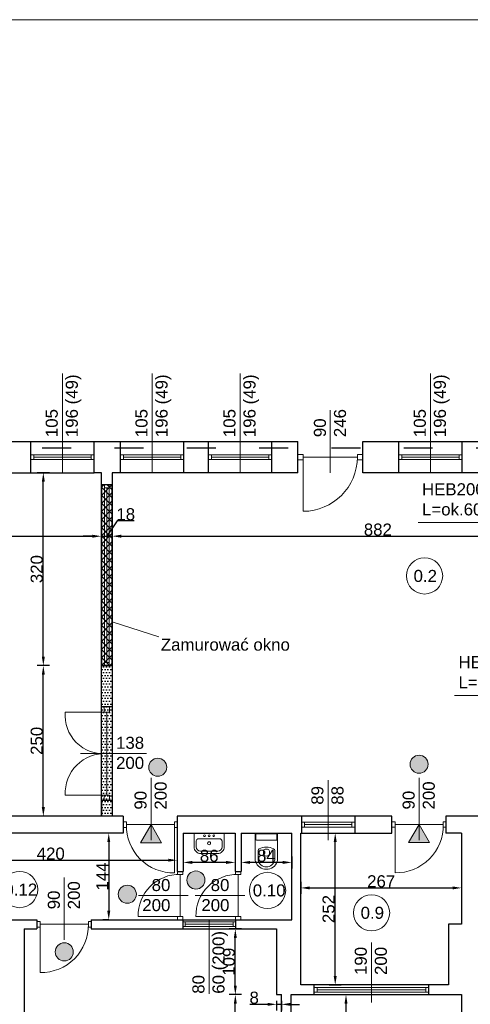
# Model space of a CAD drawing. Header units: millimetres. Extents: x 2341 to 31069, y -7915 to 10644.
# Tile 66 of 105: x 18037 to 18785, y -6679 to -5045. Entities that reach past the tile are written whole.
import ezdxf

# ---------------------------------------------------------------- set-up
doc = ezdxf.new("R2010")
doc.units = ezdxf.units.MM
doc.linetypes.add('ACAD_ISO03W100', pattern=[30, 12, -18])
for name, color, linetype, lineweight in [('A_Kontur_cienka', 250, 'Continuous', 0), ('B_Wyposażenie', 10, 'Continuous', 9), ('kreskowanie', 252, 'Continuous', 5), ('opisy', 5, 'Continuous', 5), ('stolarka', 3, 'Continuous', 9), ('Wymiar', 7, 'Continuous', 5), ('wymiary', 6, 'Continuous', 5), ('ściany nośne', 1, 'Continuous', 25)]:
    doc.layers.add(name, color=color, linetype=linetype, lineweight=lineweight)
doc.styles.get("Standard").update_dxf_attribs({"font": 'ARIAL.TTF'})
doc.dimstyles.new('ISO-25', dxfattribs={"dimtxt": 20, "dimasz": 15, "dimexe": 10, "dimexo": 10, "dimtad": 1, "dimdec": 0, "dimtxsty": 'Standard', "dimcen": 2.5, "dimadec": 0, "dimazin": 0, "dimtfac": 1, "dimtdec": 0, "dimtmove": 0, "dimatfit": 3, "dimfxl": 0, "dimarcsym": 0})

# ---------------------------------------------------------------- blocks, each defined once
blk = doc.blocks.new('*D2216')
at = {"layer": 'Defpoints', "color": 0}
for p in [(18076.1, -6116.4), (18172.4, -6116.4), (18085.4, -6366.4)]:
    blk.add_point(p, dxfattribs=at)
at = {"layer": 'Wymiar', "color": 0, "lineweight": -2}
for p, q in [((18086.1, -6116.4), (18066.1, -6116.4)), ((18076.1, -6351.4), (18076.1, -6131.4)), ((18076.1, -6366.4), (18066.1, -6366.4))]:
    blk.add_line(p, q, dxfattribs=at)
at = {"layer": 'Wymiar', "color": 0}
for points in [[(18078.6, -6131.4), (18073.6, -6131.4), (18076.1, -6116.4)], [(18073.6, -6351.4), (18078.6, -6351.4), (18076.1, -6366.4)]]:
    blk.add_solid(points, dxfattribs=at)
at = {"layer": 'Wymiar', "color": 0, "insert": (18065.2, -6241.4), "char_height": 20, "attachment_point": 5, "rotation": 90}
blk.add_mtext('250', dxfattribs=at)
blk = doc.blocks.new('*D2229')
at = {"layer": 'Defpoints', "color": 0}
for p in [(18076.1, -5796.5), (18172.4, -5796.5), (18172.4, -6116.4)]:
    blk.add_point(p, dxfattribs=at)
at = {"layer": 'Wymiar', "color": 0, "lineweight": -2}
for p, q in [((18086.1, -5796.5), (18066.1, -5796.5)), ((18076.1, -6101.4), (18076.1, -5811.5)), ((18086.1, -6116.4), (18066.1, -6116.4))]:
    blk.add_line(p, q, dxfattribs=at)
at = {"layer": 'Wymiar', "color": 0}
for points in [[(18078.6, -5811.5), (18073.6, -5811.5), (18076.1, -5796.5)], [(18073.6, -6101.4), (18078.6, -6101.4), (18076.1, -6116.4)]]:
    blk.add_solid(points, dxfattribs=at)
at = {"layer": 'Wymiar', "color": 0, "insert": (18065.2, -5956.4), "char_height": 20, "attachment_point": 5, "rotation": 90}
blk.add_mtext('320', dxfattribs=at)
blk = doc.blocks.new('*D2230')
at = {"layer": 'Defpoints', "color": 0}
for p in [(17303.4, -5893), (18172.4, -5893), (18172.4, -5901.8)]:
    blk.add_point(p, dxfattribs=at)
at = {"layer": 'Wymiar', "color": 0, "lineweight": -2}
for p, q in [((17303.4, -5901.8), (17303.4, -5911.8)), ((17318.4, -5901.8), (18157.4, -5901.8)), ((18172.4, -5901.8), (18172.4, -5911.8))]:
    blk.add_line(p, q, dxfattribs=at)
at = {"layer": 'Wymiar', "color": 0}
for points in [[(17318.4, -5899.3), (17318.4, -5904.3), (17303.4, -5901.8)], [(18157.4, -5904.3), (18157.4, -5899.3), (18172.4, -5901.8)]]:
    blk.add_solid(points, dxfattribs=at)
at = {"layer": 'Wymiar', "color": 0, "insert": (17737.9, -5890.9), "char_height": 20, "attachment_point": 5}
blk.add_mtext('869', dxfattribs=at)
blk = doc.blocks.new('*D2231')
at = {"layer": 'Defpoints', "color": 0}
for p in [(18190.4, -5806.3), (19072.4, -5806.3), (19072.4, -5901.8)]:
    blk.add_point(p, dxfattribs=at)
at = {"layer": 'Wymiar', "color": 0, "lineweight": -2}
for p, q in [((18190.4, -5891.8), (18190.4, -5911.8)), ((19072.4, -5891.8), (19072.4, -5911.8)), ((18205.4, -5901.8), (19057.4, -5901.8))]:
    blk.add_line(p, q, dxfattribs=at)
at = {"layer": 'Wymiar', "color": 0}
for points in [[(18205.4, -5899.3), (18205.4, -5904.3), (18190.4, -5901.8)], [(19057.4, -5904.3), (19057.4, -5899.3), (19072.4, -5901.8)]]:
    blk.add_solid(points, dxfattribs=at)
at = {"layer": 'Wymiar', "color": 0, "insert": (18631.4, -5890.9), "char_height": 20, "attachment_point": 5}
blk.add_mtext('882', dxfattribs=at)
blk = doc.blocks.new('*D2232')
at = {"layer": 'Defpoints', "color": 0}
for p in [(18172.4, -5806.3), (18190.4, -5806.3), (18190.4, -5901.8)]:
    blk.add_point(p, dxfattribs=at)
at = {"layer": 'Wymiar', "color": 0, "lineweight": -2}
for p, q in [((18198.8, -5876.2), (18181.4, -5901.8)), ((18226.9, -5876.2), (18198.8, -5876.2)), ((18172.4, -5891.8), (18172.4, -5911.8)), ((18190.4, -5891.8), (18190.4, -5911.8)), ((18157.4, -5901.8), (18142.4, -5901.8)), ((18172.4, -5901.8), (18190.4, -5901.8)), ((18205.4, -5901.8), (18220.4, -5901.8))]:
    blk.add_line(p, q, dxfattribs=at)
at = {"layer": 'Wymiar', "color": 0}
for points in [[(18157.4, -5904.3), (18157.4, -5899.3), (18172.4, -5901.8)], [(18205.4, -5899.3), (18205.4, -5904.3), (18190.4, -5901.8)]]:
    blk.add_solid(points, dxfattribs=at)
at = {"layer": 'Wymiar', "color": 0, "insert": (18212.9, -5865.4), "char_height": 20, "attachment_point": 5}
blk.add_mtext('18', dxfattribs=at)
blk = doc.blocks.new('*D2237')
at = {"layer": 'Defpoints', "color": 0}
for p in [(18487.4, -6662.5), (18487.4, -6966.5), (18578.5, -6966.5)]:
    blk.add_point(p, dxfattribs=at)
at = {"layer": 'wymiary', "color": 0, "lineweight": -2}
for p, q in [((18568.5, -6662.5), (18588.5, -6662.5)), ((18578.5, -6677.5), (18578.5, -6951.5)), ((18568.5, -6966.5), (18588.5, -6966.5))]:
    blk.add_line(p, q, dxfattribs=at)
at = {"layer": 'wymiary', "color": 0}
for points in [[(18581, -6677.5), (18576, -6677.5), (18578.5, -6662.5)], [(18576, -6951.5), (18581, -6951.5), (18578.5, -6966.5)]]:
    blk.add_solid(points, dxfattribs=at)
at = {"layer": 'wymiary', "color": 0, "insert": (18567.7, -6814.5), "char_height": 20, "attachment_point": 5, "rotation": 90}
blk.add_mtext('304', dxfattribs=at)
blk = doc.blocks.new('*D2238')
at = {"layer": 'Defpoints', "color": 0}
for p in [(18503.4, -6453.6), (18770.4, -6453.6), (18770.4, -6485.4)]:
    blk.add_point(p, dxfattribs=at)
at = {"layer": 'wymiary', "color": 0, "lineweight": -2}
for p, q in [((18503.4, -6475.4), (18503.4, -6495.4)), ((18518.4, -6485.4), (18755.4, -6485.4)), ((18770.4, -6475.4), (18770.4, -6495.4))]:
    blk.add_line(p, q, dxfattribs=at)
at = {"layer": 'wymiary', "color": 0}
for points in [[(18518.4, -6482.9), (18518.4, -6487.9), (18503.4, -6485.4)], [(18755.4, -6487.9), (18755.4, -6482.9), (18770.4, -6485.4)]]:
    blk.add_solid(points, dxfattribs=at)
at = {"layer": 'wymiary', "color": 0, "insert": (18636.9, -6474.5), "char_height": 20, "attachment_point": 5}
blk.add_mtext('267', dxfattribs=at)
blk = doc.blocks.new('*D2239')
at = {"layer": 'Defpoints', "color": 0}
for p in [(18503.4, -6394.4), (18560.6, -6394.4), (18503.4, -6646.4)]:
    blk.add_point(p, dxfattribs=at)
at = {"layer": 'wymiary', "color": 0, "lineweight": -2}
for p, q in [((18550.6, -6394.4), (18570.6, -6394.4)), ((18560.6, -6631.4), (18560.6, -6409.4)), ((18550.6, -6646.4), (18570.6, -6646.4))]:
    blk.add_line(p, q, dxfattribs=at)
at = {"layer": 'wymiary', "color": 0}
for points in [[(18563.1, -6409.4), (18558.1, -6409.4), (18560.6, -6394.4)], [(18558.1, -6631.4), (18563.1, -6631.4), (18560.6, -6646.4)]]:
    blk.add_solid(points, dxfattribs=at)
at = {"layer": 'wymiary', "color": 0, "insert": (18549.7, -6520.4), "char_height": 20, "attachment_point": 5, "rotation": 90}
blk.add_mtext('252', dxfattribs=at)
blk = doc.blocks.new('*D2243')
at = {"layer": 'Defpoints', "color": 0}
for p in [(18394.8, -6662.5), (18471.4, -6662.5), (18471.4, -6966.5)]:
    blk.add_point(p, dxfattribs=at)
at = {"layer": 'wymiary', "color": 0, "lineweight": -2}
for p, q in [((18404.8, -6662.5), (18384.8, -6662.5)), ((18394.8, -6951.5), (18394.8, -6677.5)), ((18404.8, -6966.5), (18384.8, -6966.5))]:
    blk.add_line(p, q, dxfattribs=at)
at = {"layer": 'wymiary', "color": 0}
for points in [[(18397.3, -6677.5), (18392.3, -6677.5), (18394.8, -6662.5)], [(18392.3, -6951.5), (18397.3, -6951.5), (18394.8, -6966.5)]]:
    blk.add_solid(points, dxfattribs=at)
at = {"layer": 'wymiary', "color": 0, "insert": (18384, -6814.5), "char_height": 20, "attachment_point": 5, "rotation": 90}
blk.add_mtext('304', dxfattribs=at)
blk = doc.blocks.new('*D2244')
at = {"layer": 'Defpoints', "color": 0}
for p in [(18394.8, -6553.4), (18463.4, -6553.4), (18463.4, -6662.5)]:
    blk.add_point(p, dxfattribs=at)
at = {"layer": 'wymiary', "color": 0, "lineweight": -2}
for p, q in [((18404.8, -6553.4), (18384.8, -6553.4)), ((18394.8, -6647.5), (18394.8, -6568.4)), ((18404.8, -6662.5), (18384.8, -6662.5))]:
    blk.add_line(p, q, dxfattribs=at)
at = {"layer": 'wymiary', "color": 0}
for points in [[(18397.3, -6568.4), (18392.3, -6568.4), (18394.8, -6553.4)], [(18392.3, -6647.5), (18397.3, -6647.5), (18394.8, -6662.5)]]:
    blk.add_solid(points, dxfattribs=at)
at = {"layer": 'wymiary', "color": 0, "insert": (18384, -6607.9), "char_height": 20, "attachment_point": 5, "rotation": 90}
blk.add_mtext('109', dxfattribs=at)
blk = doc.blocks.new('*D2247')
at = {"layer": 'Defpoints', "color": 0}
for p in [(18190.3, -6394.4), (18184.7, -6538.4), (18190.3, -6538.4)]:
    blk.add_point(p, dxfattribs=at)
at = {"layer": 'wymiary', "color": 0, "lineweight": -2}
for p, q in [((18184.7, -6394.4), (18174.7, -6394.4)), ((18184.7, -6409.4), (18184.7, -6523.4)), ((18184.7, -6538.4), (18174.7, -6538.4))]:
    blk.add_line(p, q, dxfattribs=at)
at = {"layer": 'wymiary', "color": 0}
for points in [[(18187.2, -6409.4), (18182.2, -6409.4), (18184.7, -6394.4)], [(18182.2, -6523.4), (18187.2, -6523.4), (18184.7, -6538.4)]]:
    blk.add_solid(points, dxfattribs=at)
at = {"layer": 'wymiary', "color": 0, "insert": (18174, -6466.4), "char_height": 20, "attachment_point": 5, "rotation": 90}
blk.add_mtext('144', dxfattribs=at)
blk = doc.blocks.new('*D2248')
at = {"layer": 'Defpoints', "color": 0}
for p in [(18404.4, -6394.4), (18488.4, -6394.4), (18404.4, -6443.1)]:
    blk.add_point(p, dxfattribs=at)
at = {"layer": 'wymiary', "color": 0, "lineweight": -2}
for p, q in [((18404.4, -6433.1), (18404.4, -6453.1)), ((18488.4, -6433.1), (18488.4, -6453.1)), ((18473.4, -6443.1), (18419.4, -6443.1))]:
    blk.add_line(p, q, dxfattribs=at)
at = {"layer": 'wymiary', "color": 0}
for points in [[(18419.4, -6440.6), (18419.4, -6445.6), (18404.4, -6443.1)], [(18473.4, -6445.6), (18473.4, -6440.6), (18488.4, -6443.1)]]:
    blk.add_solid(points, dxfattribs=at)
at = {"layer": 'wymiary', "color": 0, "insert": (18446.4, -6432.2), "char_height": 20, "attachment_point": 5}
blk.add_mtext('84', dxfattribs=at)
blk = doc.blocks.new('*D2249')
at = {"layer": 'Defpoints', "color": 0}
for p in [(18308.4, -6394.4), (18394.4, -6394.4), (18308.4, -6443.1)]:
    blk.add_point(p, dxfattribs=at)
at = {"layer": 'wymiary', "color": 0, "lineweight": -2}
for p, q in [((18308.4, -6433.1), (18308.4, -6453.1)), ((18394.4, -6433.1), (18394.4, -6453.1)), ((18379.4, -6443.1), (18323.4, -6443.1))]:
    blk.add_line(p, q, dxfattribs=at)
at = {"layer": 'wymiary', "color": 0}
for points in [[(18323.4, -6440.6), (18323.4, -6445.6), (18308.4, -6443.1)], [(18379.4, -6445.6), (18379.4, -6440.6), (18394.4, -6443.1)]]:
    blk.add_solid(points, dxfattribs=at)
at = {"layer": 'wymiary', "color": 0, "insert": (18351.4, -6432.2), "char_height": 20, "attachment_point": 5}
blk.add_mtext('86', dxfattribs=at)
blk = doc.blocks.new('*D2250')
at = {"layer": 'Defpoints', "color": 0}
for p in [(17878.4, -6394.4), (18298.4, -6394.4), (18298.4, -6439.4)]:
    blk.add_point(p, dxfattribs=at)
at = {"layer": 'wymiary', "color": 0, "lineweight": -2}
for p, q in [((17878.4, -6429.4), (17878.4, -6449.4)), ((18298.4, -6429.4), (18298.4, -6449.4)), ((17893.4, -6439.4), (18283.4, -6439.4))]:
    blk.add_line(p, q, dxfattribs=at)
at = {"layer": 'wymiary', "color": 0}
for points in [[(17893.4, -6436.9), (17893.4, -6441.9), (17878.4, -6439.4)], [(18283.4, -6441.9), (18283.4, -6436.9), (18298.4, -6439.4)]]:
    blk.add_solid(points, dxfattribs=at)
at = {"layer": 'wymiary', "color": 0, "insert": (18088.4, -6428.6), "char_height": 20, "attachment_point": 5}
blk.add_mtext('420', dxfattribs=at)
blk = doc.blocks.new('*D2273')
at = {"layer": 'Defpoints', "color": 0}
for p in [(18463.4, -6662.5), (18471.4, -6662.5), (18463.4, -6678.6)]:
    blk.add_point(p, dxfattribs=at)
at = {"layer": 'wymiary', "color": 0, "lineweight": -2}
for p, q in [((18448.4, -6678.6), (18418.9, -6678.6)), ((18463.4, -6672.5), (18463.4, -6688.6)), ((18471.4, -6678.6), (18463.4, -6678.6)), ((18471.4, -6672.5), (18471.4, -6688.6)), ((18486.4, -6678.6), (18501.4, -6678.6))]:
    blk.add_line(p, q, dxfattribs=at)
at = {"layer": 'wymiary', "color": 0}
for points in [[(18448.4, -6681.1), (18448.4, -6676.1), (18463.4, -6678.6)], [(18486.4, -6676.1), (18486.4, -6681.1), (18471.4, -6678.6)]]:
    blk.add_solid(points, dxfattribs=at)
at = {"layer": 'wymiary', "color": 0, "insert": (18426.1, -6667.7), "char_height": 20, "attachment_point": 5}
blk.add_mtext('8', dxfattribs=at)

msp = doc.modelspace()

# ---------------------------------------------------------------- hatches: boundary and pattern name
at = {"layer": 'kreskowanie', "transparency": 33554687}
h = msp.add_hatch(dxfattribs=at)
h.set_pattern_fill('ANSI37', color=251, scale=3)
h.set_pattern_definition([(45, (13794.691, -2870.353), (-6.735192, 6.735192), []), (135, (13794.691, -2870.353), (-6.735192, -6.735192), [])])
h.paths.add_polyline_path([(18190.4, -5966.4), (18181.4, -5966.4), (18181.4, -6104.4), (18190.4, -6104.4)])
h.paths.add_polyline_path([(18172.4, -5966.4), (18172.4, -6104.4), (18181.4, -6104.4), (18181.4, -5966.4)])
h.paths.add_polyline_path([(18172.4, -6104.4), (18172.4, -6116.4), (18190.4, -6116.4), (18190.4, -6104.4), (18181.4, -6104.4)])
h.paths.add_polyline_path([(18181.4, -5966.4), (18181.4, -5828.4), (18172.4, -5828.4), (18172.4, -5966.4)])
h.paths.add_polyline_path([(18190.4, -5966.4), (18190.4, -5828.4), (18181.4, -5828.4), (18181.4, -5966.4)])
h.paths.add_polyline_path([(18190.4, -5816.4), (18172.4, -5816.4), (18172.4, -5828.4), (18181.4, -5828.4), (18190.4, -5828.4)])
at = {"layer": 'stolarka', "transparency": 33554687}
h = msp.add_hatch(color=251, dxfattribs=at)
h.dxf.hatch_style = 1
h.paths.add_polyline_path([(18281.1, -6285.1, 1), (18251.1, -6285.1, 1)])
h = msp.add_hatch(color=251, dxfattribs=at)
h.dxf.hatch_style = 1
h.paths.add_polyline_path([(18714.9, -6280.1, 1), (18684.9, -6280.1, 1)])
h = msp.add_hatch(color=251, dxfattribs=at)
h.dxf.hatch_style = 1
h.paths.add_polyline_path([(18344.3, -6472.3, 1), (18314.3, -6472.3, 1)])
h = msp.add_hatch(color=251, dxfattribs=at)
h.dxf.hatch_style = 1
h.paths.add_polyline_path([(18230.5, -6495.9, 1), (18200.5, -6495.9, 1)])
h = msp.add_hatch(color=251, dxfattribs=at)
h.dxf.hatch_style = 1
h.paths.add_polyline_path([(18125.9, -6591.5, 1), (18095.9, -6591.5, 1)])
at = {"layer": 'Wymiar', "transparency": 33554687}
h = msp.add_hatch(color=251, dxfattribs=at)
h.dxf.hatch_style = 1
h.paths.add_polyline_path([(18237.5, -6410.4), (18272.2, -6410.4), (18254.9, -6380.4)])
h = msp.add_hatch(color=251, dxfattribs=at)
h.dxf.hatch_style = 1
h.paths.add_polyline_path([(18699.9, -6380.3), (18682.5, -6410.3), (18717.2, -6410.3)])
at = {"layer": 'ściany nośne', "transparency": 33554687}
h = msp.add_hatch(dxfattribs=at)
h.set_pattern_fill('DOTS', color=251, scale=3)
h.set_pattern_definition([(0, (13794.6906, -2870.3533), (2.38125, 4.7625), [0, -4.7625])])
h.paths.add_polyline_path([(18172.4, -6116.4), (18172.4, -6184.5), (18176.9, -6184.5), (18185.9, -6184.5), (18190.4, -6184.5), (18190.4, -6116.4)])
h.paths.add_polyline_path([(18185.9, -6193.5), (18181.4, -6193.5), (18181.4, -6262.5), (18190.4, -6262.5), (18190.4, -6184.5), (18185.9, -6184.5)])
h.paths.add_polyline_path([(18176.9, -6193.5), (18181.4, -6193.5), (18185.9, -6193.5), (18185.9, -6184.5), (18176.9, -6184.5)])
h.paths.add_polyline_path([(18172.4, -6193.5), (18172.4, -6262.5), (18175, -6262.5, -0.024113), (18181.4, -6262.5), (18181.4, -6193.5), (18176.9, -6193.5)])
h.paths.add_polyline_path([(18172.4, -6184.5), (18172.4, -6193.5), (18176.9, -6193.5), (18176.9, -6184.5)])
h.paths.add_polyline_path([(18172.4, -6262.6, 0.000869), (18172.6, -6262.6, -0.009226), (18175, -6262.5), (18172.4, -6262.5), (18172.4, -6262.6, -0.000842), (18172.6, -6262.6, -0.000869), (18172.4, -6262.6), (18172.4, -6331.5), (18176.9, -6331.5), (18181.4, -6331.5), (18181.4, -6262.5, -0.034511), (18172.6, -6262.6, 0.000842), (18172.4, -6262.6)], is_closed=False)
h.paths.add_polyline_path([(18185.9, -6331.5), (18185.9, -6340.5), (18190.4, -6340.5), (18190.4, -6262.5), (18181.4, -6262.5), (18181.4, -6331.5)])
h.paths.add_polyline_path([(18181.4, -6331.5), (18176.9, -6331.5), (18176.9, -6340.5), (18185.9, -6340.5), (18185.9, -6331.5)])
h.paths.add_polyline_path([(18172.4, -6331.5), (18172.4, -6340.5), (18176.9, -6340.5), (18176.9, -6331.5)])
h.paths.add_polyline_path([(18176.9, -6340.5), (18172.4, -6340.5), (18172.4, -6366.4), (18190.4, -6366.4), (18190.4, -6340.5), (18185.9, -6340.5)])

# ---------------------------------------------------------------- linework, layer by layer
at = {"layer": 'A_Kontur_cienka', "color": 0, "ltscale": 30}
msp.add_lwpolyline([(22942.8, -7914.7), (16232.8, -7914.7), (16232.8, -5044.7), (22942.8, -5044.7)], close=True, dxfattribs=at)
at = {"layer": 'B_Wyposażenie', "color": 251}
for p, q in [((18326.4, -6417.2), (18326.4, -6394.4)), ((18333.8, -6403.7), (18368.9, -6403.7)), ((18376.3, -6417.2), (18376.3, -6394.4)), ((18427.8, -6394.4), (18427.8, -6438.4)), ((18428.8, -6405.1), (18428.8, -6394.4)), ((18429.8, -6395.4), (18429.8, -6394.4)), ((18462.9, -6395.4), (18429.8, -6395.4)), ((18462.9, -6395.4), (18462.9, -6394.4)), ((18463.9, -6405.1), (18463.9, -6394.4)), ((18464.9, -6438.4), (18464.9, -6394.4)), ((18330, -6407.5), (18330, -6417.2)), ((18372.7, -6407.5), (18372.7, -6417.2)), ((18462.9, -6406.1), (18429.8, -6406.1)), ((18353.9, -6424.4), (18337.2, -6424.4)), ((18353.9, -6428.4), (18337.6, -6428.4)), ((18344.7, -6428.4), (18342.5, -6428.4)), ((18344.7, -6424.4), (18343.3, -6424.4)), ((18353.9, -6424.4), (18365.5, -6424.4)), ((18353.9, -6428.4), (18365.1, -6428.4)), ((18363, -6424.4), (18364.4, -6424.4)), ((18363, -6428.4), (18365.2, -6428.4)), ((18432.6, -6423.1), (18432.5, -6439)), ((18441.4, -6428.8), (18441.4, -6424.3)), ((18448.4, -6421.3), (18444.4, -6421.3)), ((18451.4, -6428.7), (18451.4, -6424.3)), ((18460.2, -6439), (18460.1, -6423.1))]:
    msp.add_line(p, q, dxfattribs=at)
for centre in [(18343.7, -6398.9), (18358.9, -6398.9)]:
    msp.add_circle(centre, 1.46, dxfattribs=at)
for centre, radius, start, end in [((18333.8, -6407.5), 3.75, 90.0113, 179.9887), ((18351.3, -6398.9), 1.46, 90, 270), ((18351.3, -6398.9), 1.46, 270, 90), ((18368.9, -6407.5), 3.75, 0.0113, 89.9887), ((18337.6, -6417.2), 11.2, 179.9972, 270.0028), ((18337.2, -6417.2), 7.2, 180.0036, 269.9964), ((18351.3, -6411.3), 2.56, 89.9963, 270.0037), ((18351.3, -6411.3), 2.56, 269.9963, 90.0037), ((18365.1, -6417.2), 11.2, 269.9972, 0.0028), ((18365.5, -6417.2), 7.2, 270.0036, 359.9964), ((18429.8, -6405.1), 1, 180, 270), ((18435.6, -6423.1), 3, 116.0604, 179.6098), ((18446.3, -6445.2), 27.5, 63.9396, 116.0604), ((18457.1, -6423.1), 3, 0.3902, 63.9396), ((18462.9, -6405.1), 1, 270, 0), ((18444.4, -6424.3), 3, 90, 180), ((18444.4, -6428.8), 3, 180, 228.9523), ((18446.3, -6427.2), 5.53, 224.4777, 318.1602), ((18448.4, -6424.3), 3, 0, 90), ((18448.4, -6428.7), 3, 314.3192, 0), ((18437.8, -6438.4), 10, 180, 199.2695), ((18446.4, -6435.4), 19, 199.2695, 340.7305), ((18446.3, -6436.4), 14.1, 190.9111, 349.0889), ((18454.9, -6438.4), 10, 340.7305, 0)]:
    msp.add_arc(centre, radius, start, end, dxfattribs=at)
at = {"layer": 'opisy', "color": 251}
for p, q in [((18107.9, -5796.5), (18107.9, -5631.9)), ((18256.9, -5796.5), (18256.9, -5631.9)), ((18402.9, -5796.5), (18402.9, -5631.9)), ((18718.9, -5796.5), (18718.9, -5631.9)), ((18552.4, -5796.5), (18552.4, -5692.7)), ((18137.8, -6262.5), (18247.5, -6262.5)), ((18254.9, -6406.4), (18254.9, -6302.7)), ((18548.9, -6406.4), (18548.9, -6306.4)), ((18699.9, -6406.3), (18699.9, -6302.6)), ((18110.9, -6571.8), (18110.9, -6468.1)), ((18316.3, -6497.9), (18234.2, -6497.9)), ((18410.5, -6497.9), (18328.4, -6497.9)), ((18351.4, -6661), (18351.4, -6538.4)), ((18620.9, -6675.8), (18620.9, -6575.8)), ((18620.9, -6675.8), (18620.9, -6575.8))]:
    msp.add_line(p, q, dxfattribs=at)
at = {"layer": 'opisy', "color": 7}
for points in [[(18698.1, -5879.3), (18869.8, -5879.3), (18939.9, -5923.5)], [(18758.6, -6166.2), (18912.9, -6166.2), (18975.5, -6218.8)]]:
    msp.add_lwpolyline(points, dxfattribs=at)
at = {"layer": 'opisy', "color": 251}
for centre in [(18709, -5967.7), (18036.8, -6488.2), (18448.4, -6489.5), (18621, -6526.8)]:
    msp.add_circle(centre, 30, dxfattribs=at)
at = {"layer": 'stolarka', "color": 251}
for p, q in [((18055.4, -5766.5), (18060.4, -5766.5)), ((18060.4, -5766.5), (18060.4, -5774.5)), ((18060.4, -5766.5), (18155.4, -5766.5)), ((18160.4, -5766.5), (18155.4, -5766.5)), ((18155.4, -5766.5), (18155.4, -5774.5)), ((18204.4, -5766.5), (18209.4, -5766.5)), ((18209.4, -5766.5), (18209.4, -5774.5)), ((18209.4, -5766.5), (18304.4, -5766.5)), ((18309.4, -5766.5), (18304.4, -5766.5)), ((18304.4, -5766.5), (18304.4, -5774.5)), ((18350.4, -5766.5), (18355.4, -5766.5)), ((18355.4, -5766.5), (18355.4, -5774.5)), ((18355.4, -5766.5), (18450.4, -5766.5)), ((18455.4, -5766.5), (18450.4, -5766.5)), ((18450.4, -5766.5), (18450.4, -5774.5)), ((18507.4, -5766), (18498.4, -5766)), ((18507.4, -5775), (18507.4, -5766)), ((18597.4, -5766), (18606.4, -5766)), ((18597.4, -5775), (18597.4, -5766)), ((18666.4, -5766.5), (18671.4, -5766.5)), ((18671.4, -5766.5), (18671.4, -5774.5)), ((18671.4, -5766.5), (18766.4, -5766.5)), ((18771.4, -5766.5), (18766.4, -5766.5)), ((18766.4, -5766.5), (18766.4, -5774.5)), ((18060.4, -5774.5), (18055.4, -5774.5)), ((18060.4, -5770.5), (18155.4, -5770.5)), ((18060.4, -5774.5), (18155.4, -5774.5)), ((18155.4, -5774.5), (18160.4, -5774.5)), ((18209.4, -5774.5), (18204.4, -5774.5)), ((18209.4, -5770.5), (18304.4, -5770.5)), ((18209.4, -5774.5), (18304.4, -5774.5)), ((18304.4, -5774.5), (18309.4, -5774.5)), ((18355.4, -5774.5), (18350.4, -5774.5)), ((18355.4, -5770.5), (18450.4, -5770.5)), ((18355.4, -5774.5), (18450.4, -5774.5)), ((18450.4, -5774.5), (18455.4, -5774.5)), ((18507.4, -5775), (18498.4, -5775)), ((18507.4, -5770.5), (18597.4, -5770.5)), ((18507.4, -5770.5), (18507.4, -5860.5)), ((18597.4, -5775), (18606.4, -5775)), ((18671.4, -5774.5), (18666.4, -5774.5)), ((18671.4, -5770.5), (18766.4, -5770.5)), ((18671.4, -5774.5), (18766.4, -5774.5)), ((18766.4, -5774.5), (18771.4, -5774.5)), ((18177.4, -5821.4), (18177.4, -5816.4)), ((18177.4, -5816.4), (18177.4, -6111.4)), ((18185.4, -5816.4), (18185.4, -5821.4)), ((18185.4, -5821.4), (18177.4, -5821.4)), ((18181.4, -5821.4), (18181.4, -6111.4)), ((18185.4, -5821.4), (18185.4, -6111.4)), ((18185.4, -6111.4), (18177.4, -6111.4)), ((18177.4, -6111.4), (18177.4, -6116.4)), ((18185.4, -6116.4), (18185.4, -6111.4)), ((18176.9, -6193.5), (18176.9, -6184.5)), ((18185.9, -6193.5), (18185.9, -6184.5)), ((18181.4, -6193.5), (18112.4, -6193.5)), ((18176.9, -6193.5), (18185.9, -6193.5)), ((18181.4, -6193.5), (18181.4, -6331.5)), ((18181.4, -6331.5), (18112.4, -6331.5)), ((18176.9, -6331.5), (18185.9, -6331.5)), ((18176.9, -6331.5), (18176.9, -6340.5)), ((18185.9, -6331.5), (18185.9, -6340.5)), ((18213.9, -6375.9), (18208.4, -6375.9)), ((18213.9, -6384.9), (18208.4, -6384.9)), ((18213.9, -6384.9), (18213.9, -6375.9)), ((18213.9, -6380.4), (18293.9, -6380.4)), ((18293.9, -6375.9), (18298.4, -6375.9)), ((18293.9, -6384.9), (18293.9, -6375.9)), ((18293.9, -6380.4), (18293.9, -6460.4)), ((18293.9, -6384.9), (18298.4, -6384.9)), ((18504.4, -6376.4), (18509.4, -6376.4)), ((18509.4, -6384.4), (18504.4, -6384.4)), ((18509.4, -6376.4), (18509.4, -6384.4)), ((18509.4, -6376.4), (18588.4, -6376.4)), ((18509.4, -6380.4), (18588.4, -6380.4)), ((18509.4, -6384.4), (18588.4, -6384.4)), ((18593.4, -6376.4), (18588.4, -6376.4)), ((18588.4, -6376.4), (18588.4, -6384.4)), ((18588.4, -6384.4), (18593.4, -6384.4)), ((18659.9, -6375.8), (18654.4, -6375.8)), ((18659.9, -6384.8), (18654.4, -6384.8)), ((18659.9, -6384.8), (18659.9, -6375.8)), ((18659.9, -6380.3), (18739.9, -6380.3)), ((18659.9, -6380.3), (18659.9, -6460.3)), ((18739.9, -6375.8), (18744.4, -6375.8)), ((18739.9, -6384.8), (18739.9, -6375.8)), ((18739.9, -6384.8), (18744.4, -6384.8)), ((18298.9, -6462.9), (18298.9, -6458.4)), ((18298.9, -6462.9), (18307.9, -6462.9)), ((18303.4, -6532.9), (18303.4, -6462.9)), ((18307.9, -6462.9), (18307.9, -6458.4)), ((18394.9, -6462.9), (18394.9, -6458.4)), ((18394.9, -6462.9), (18403.9, -6462.9)), ((18399.4, -6532.9), (18399.4, -6462.9)), ((18403.9, -6462.9), (18403.9, -6458.4)), ((18303.4, -6532.9), (18233.4, -6532.9)), ((18298.9, -6532.9), (18307.9, -6532.9)), ((18298.9, -6532.9), (18298.9, -6538.4)), ((18307.9, -6532.9), (18307.9, -6538.4)), ((18399.4, -6532.9), (18329.4, -6532.9)), ((18394.9, -6532.9), (18403.9, -6532.9)), ((18394.9, -6532.9), (18394.9, -6538.4)), ((18403.9, -6532.9), (18403.9, -6538.4)), ((18070.9, -6541.3), (18065.4, -6541.3)), ((18070.9, -6550.3), (18065.4, -6550.3)), ((18070.9, -6550.3), (18070.9, -6541.3)), ((18070.9, -6545.8), (18150.9, -6545.8)), ((18070.9, -6545.8), (18070.9, -6625.8)), ((18150.9, -6541.3), (18155.4, -6541.3)), ((18150.9, -6550.3), (18150.9, -6541.3)), ((18150.9, -6550.3), (18155.4, -6550.3)), ((18311.4, -6541.5), (18307.9, -6541.5)), ((18307.9, -6549.5), (18311.4, -6549.5)), ((18311.4, -6549.5), (18311.4, -6541.5)), ((18391.4, -6541.5), (18311.4, -6541.5)), ((18391.4, -6545.5), (18311.4, -6545.5)), ((18391.4, -6549.5), (18311.4, -6549.5)), ((18391.4, -6549.5), (18391.4, -6541.5)), ((18391.4, -6541.5), (18394.9, -6541.5)), ((18394.9, -6549.5), (18391.4, -6549.5)), ((18525.9, -6650.4), (18530.9, -6650.4)), ((18530.9, -6658.4), (18525.9, -6658.4)), ((18530.9, -6650.4), (18530.9, -6658.4)), ((18530.9, -6650.4), (18710.9, -6650.4)), ((18530.9, -6654.4), (18710.9, -6654.4)), ((18530.9, -6658.4), (18710.9, -6658.4)), ((18715.9, -6650.4), (18710.9, -6650.4)), ((18710.9, -6650.4), (18710.9, -6658.4)), ((18710.9, -6658.4), (18715.9, -6658.4))]:
    msp.add_line(p, q, dxfattribs=at)
for points in [[(18507.4, -5860.5, 0.411545), (18597.4, -5770.5)], [(18112.4, -6193.5, 0.466416), (18181.4, -6262.5, 0.442749), (18112.4, -6331.5)], [(18293.9, -6460.4, -0.425735), (18213.9, -6380.4)], [(18659.9, -6460.3, 0.425735), (18739.9, -6380.3)], [(18233.4, -6532.9, -0.42548), (18303.4, -6462.9)], [(18329.4, -6532.9, -0.42548), (18399.4, -6462.9)], [(18070.9, -6625.8, 0.425735), (18150.9, -6545.8)]]:
    msp.add_lwpolyline(points, format="xyb", dxfattribs=at)
for centre in [(18266.1, -6285.1), (18699.9, -6280.1), (18329.3, -6472.3), (18215.5, -6495.9), (18110.9, -6591.5)]:
    msp.add_circle(centre, 15, dxfattribs=at)
at = {"layer": 'Wymiar', "color": 251}
for p, q in [((18172.4, -6116.4), (18172.4, -5796.5)), ((18172.4, -5816.4), (18190.4, -5816.4)), ((18267.8, -6069), (18190.4, -6043.9)), ((18172.4, -6116.4), (18190.4, -6116.4)), ((18254.9, -6380.4), (18237.5, -6410.4)), ((18254.9, -6380.4), (18272.2, -6410.4)), ((18699.9, -6380.3), (18682.5, -6410.3)), ((18699.9, -6380.3), (18717.2, -6410.3)), ((18272.2, -6410.4), (18237.5, -6410.4)), ((18717.2, -6410.3), (18682.5, -6410.3)), ((18525.9, -6646.4), (18525.9, -6662.5)), ((18715.9, -6646.4), (18715.9, -6662.5)), ((18535.9, -6654.4), (18705.9, -6654.4))]:
    msp.add_line(p, q, dxfattribs=at)
at = {"layer": 'ściany nośne', "color": 251}
for p, q in [((17848.4, -5744.5), (18160.4, -5744.5)), ((18055.4, -5796.5), (18055.4, -5744.5)), ((18160.4, -5744.5), (18186.4, -5744.5)), ((18160.4, -5796.5), (18160.4, -5744.5)), ((18186.4, -5744.5), (18498.4, -5744.5)), ((18204.4, -5796.5), (18204.4, -5744.5)), ((18309.4, -5796.5), (18309.4, -5744.5)), ((18350.4, -5796.5), (18350.4, -5744.5)), ((18455.4, -5796.5), (18455.4, -5744.5)), ((18498.4, -5796.5), (18498.4, -5744.5)), ((18606.4, -5744.5), (19072.4, -5744.5)), ((18606.4, -5796.5), (18606.4, -5744.5)), ((18666.4, -5796.5), (18666.4, -5744.5)), ((18771.4, -5796.5), (18771.4, -5744.5)), ((17848.4, -5796.5), (18160.4, -5796.5)), ((18172.4, -5796.5), (18160.4, -5796.5)), ((18172.4, -6184.5), (18172.4, -5796.5)), ((18498.4, -5796.5), (18190.4, -5796.5)), ((18190.4, -5796.5), (18190.4, -6184.5)), ((19072.4, -5796.5), (18606.4, -5796.5)), ((18172.4, -5816.4), (18172.4, -6116.4)), ((18190.4, -5816.4), (18172.4, -5816.4)), ((18190.4, -5816.4), (18172.4, -5816.4)), ((18190.4, -6116.4), (18190.4, -5816.4)), ((18172.4, -6116.4), (18190.4, -6116.4)), ((18172.4, -6366.4), (18172.4, -6116.4)), ((18172.4, -6116.4), (18190.4, -6116.4)), ((18190.4, -6116.4), (18172.4, -6116.4)), ((18190.4, -6116.4), (18190.4, -6366.4)), ((18172.4, -6184.5), (18190.4, -6184.5)), ((18190.4, -6340.5), (18172.4, -6340.5)), ((18172.4, -6340.5), (18172.4, -6366.4)), ((18190.4, -6340.5), (18190.4, -6366.4)), ((18172.4, -6366.4), (17985.4, -6366.4)), ((18190.4, -6366.4), (18172.4, -6366.4)), ((18208.4, -6366.4), (18190.4, -6366.4)), ((18208.4, -6366.4), (18208.4, -6394.4)), ((18654.4, -6366.4), (18298.4, -6366.4)), ((18298.4, -6366.4), (18298.4, -6394.4)), ((18504.4, -6366.4), (18504.4, -6394.4)), ((18593.4, -6366.4), (18593.4, -6394.4)), ((18654.4, -6394.5), (18654.4, -6366.4)), ((18813.4, -6366.4), (18744.4, -6366.4)), ((18744.4, -6366.4), (18744.4, -6394.5)), ((18208.4, -6394.4), (17985.4, -6394.4)), ((18298.4, -6394.4), (18298.4, -6458.4)), ((18308.4, -6394.4), (18308.4, -6458.4)), ((18308.4, -6394.4), (18394.4, -6394.4)), ((18394.4, -6394.4), (18394.4, -6458.4)), ((18404.4, -6394.4), (18404.4, -6458.4)), ((18404.4, -6394.4), (18488.4, -6394.4)), ((18488.4, -6538.4), (18488.4, -6394.4)), ((18503.4, -6646.4), (18503.4, -6394.4)), ((18503.4, -6394.4), (18654.4, -6394.4)), ((18770.4, -6394.5), (18744.4, -6394.5)), ((18770.4, -6394.6), (18770.4, -6545.4)), ((18298.4, -6458.4), (18308.4, -6458.4)), ((18394.4, -6458.4), (18404.4, -6458.4)), ((17924.4, -6538.4), (18065.4, -6538.4)), ((18065.4, -6538.4), (18065.4, -6553.4)), ((18155.4, -6538.4), (18155.4, -6553.4)), ((18155.4, -6538.4), (18298.4, -6538.4)), ((18293.4, -6538.4), (18390.4, -6538.4)), ((18307.9, -6538.4), (18307.9, -6553.4)), ((18358.4, -6538.4), (18368.4, -6538.4)), ((18390.4, -6538.4), (18488.4, -6538.4)), ((18394.9, -6538.4), (18394.9, -6553.4)), ((18770.4, -6545.4), (18748.4, -6545.4)), ((18748.4, -6545.4), (18748.4, -6646.4)), ((18044.4, -6553.4), (18044.4, -6733.4)), ((18044.4, -6553.4), (18065.4, -6553.4)), ((18155.4, -6553.4), (18284.4, -6553.4)), ((18284.4, -6553.4), (18390.4, -6553.4)), ((18390.4, -6553.4), (18463.4, -6553.4)), ((18463.4, -6553.4), (18463.4, -6662.5)), ((18748.4, -6646.4), (18503.4, -6646.4)), ((18525.9, -6662.5), (18525.9, -6646.4)), ((18715.9, -6662.5), (18715.9, -6646.4)), ((18463.4, -6662.5), (18471.4, -6662.5)), ((18471.4, -6727.5), (18471.4, -6662.5)), ((18487.4, -6727.5), (18487.4, -6662.5)), ((18487.4, -6662.5), (18770.4, -6662.5)), ((18770.4, -6662.5), (18770.4, -6727.5))]:
    msp.add_line(p, q, dxfattribs=at)
at = {"layer": 'ściany nośne', "color": 251, "linetype": 'ACAD_ISO03W100', "ltscale": 4}
msp.add_line((16994.3, -5755), (19093.4, -5755), dxfattribs=at)

# ---------------------------------------------------------------- texts
at = {"layer": 'opisy', "color": 251, "char_height": 20, "attachment_point": 1, "rotation": 90}
for s, insert, width in [('105\\P196 (49)', (18080, -5737.4), 104.913), ('105\\P196 (49)', (18229, -5737.4), 104.913), ('105\\P196 (49)', (18375, -5737.4), 104.913), ('105\\P196 (49)', (18691, -5737.4), 104.913), ('90\\P246', (18525.2, -5737.4), 6.698), ('90\\P200', (18227.5, -6355.5), 6.698), ('89\\P88', (18521, -6347.4), 104.913), ('90\\P200', (18672.5, -6355.3), 6.698), ('90\\P200', (18083.5, -6520.9), 6.698), ('80\\P60 (200)', (18323.5, -6661), 104.913), ('190\\P200', (18593, -6629.9), 104.913), ('190\\P200', (18593, -6629.9), 104.913)]:
    msp.add_mtext(s, dxfattribs=dict(at, insert=insert, width=width))
at = {"layer": 'opisy', "color": 1, "lineweight": 9, "char_height": 20, "width": 272.739, "attachment_point": 1}
for s, insert in [('HEB200\\PL=ok.600cm', (18704.7, -5813.9)), ('HEB200\\PL=ok.150cm', (18765.2, -6100.8))]:
    msp.add_mtext(s, dxfattribs=dict(at, insert=insert))
at = {"layer": 'opisy', "color": 251, "char_height": 20}
for s, insert, width, attachment_point in [('0.2', (18690.7, -5957.7), 104.913, 1), ('Zamurować okno', (18271.1, -6071.7), 518.523, 1), ('138\\P200', (18196.8, -6234.6), 104.913, 1), ('0.12', (18011.6, -6478.2), 104.913, 1), ('80\\P200', (18287, -6470.6), 6.698, 3), ('80\\P200', (18385, -6470.6), 6.698, 3), ('0.10', (18423.8, -6479.5), 104.913, 1), ('0.9', (18602.8, -6516.7), 104.913, 1)]:
    msp.add_mtext(s, dxfattribs=dict(at, insert=insert, width=width, attachment_point=attachment_point))

# ---------------------------------------------------------------- dimensions: what is measured, and where the dimension line sits
at = {"layer": 'Wymiar', "color": 251}
for base, p1, p2, picture, middle in [((18076.1, -5796.5), (18172.4, -6116.4), (18172.4, -5796.5), '*D2229', (18065.2, -5956.4)), ((18076.1, -6116.4), (18085.4, -6366.4), (18172.4, -6116.4), '*D2216', (18065.2, -6241.4))]:
    dim = msp.add_linear_dim(base=base, p1=p1, p2=p2, angle=90, dimstyle='ISO-25', dxfattribs=at)
    dim.commit()
    dim.dimension.update_dxf_attribs({"geometry": picture, "text_midpoint": middle})
dim = msp.add_linear_dim(base=(18190.4, -5901.8), p1=(18172.4, -5806.3), p2=(18190.4, -5806.3), dimstyle='ISO-25', override={"dimtmove": 1}, dxfattribs=at)
dim.commit()
dim.dimension.update_dxf_attribs({"geometry": '*D2232', "text_midpoint": (18199.5, -5876.2), "dimtype": 160})
dim = msp.add_linear_dim(base=(19072.4, -5901.8), p1=(18190.4, -5806.3), p2=(19072.4, -5806.3), dimstyle='ISO-25', dxfattribs=at)
dim.commit()
dim.dimension.update_dxf_attribs({"geometry": '*D2231', "text_midpoint": (18631.4, -5901.8), "dimtype": 160})
dim = msp.add_linear_dim(base=(18172.4, -5901.8), p1=(17303.4, -5893), p2=(18172.4, -5893), dimstyle='ISO-25', dxfattribs=at)
dim.commit()
dim.dimension.update_dxf_attribs({"geometry": '*D2230', "text_midpoint": (17737.9, -5890.9)})
at = {"layer": 'wymiary', "color": 251}
for base, p1, p2, picture, middle in [((18298.4, -6439.4), (17878.4, -6394.4), (18298.4, -6394.4), '*D2250', (18088.4, -6428.6)), ((18308.4, -6443.1), (18394.4, -6394.4), (18308.4, -6394.4), '*D2249', (18351.4, -6432.2)), ((18404.4, -6443.1), (18488.4, -6394.4), (18404.4, -6394.4), '*D2248', (18446.4, -6432.2)), ((18770.4, -6485.4), (18503.4, -6453.6), (18770.4, -6453.6), '*D2238', (18636.9, -6474.5)), ((18463.4, -6678.6), (18471.4, -6662.5), (18463.4, -6662.5), '*D2273', (18426.1, -6667.7))]:
    dim = msp.add_linear_dim(base=base, p1=p1, p2=p2, dimstyle='ISO-25', dxfattribs=at)
    dim.commit()
    dim.dimension.update_dxf_attribs({"geometry": picture, "text_midpoint": middle})
for base, p1, p2, picture, middle in [((18184.7, -6538.4), (18190.3, -6394.4), (18190.3, -6538.4), '*D2247', (18174, -6466.4)), ((18560.6, -6394.4), (18503.4, -6646.4), (18503.4, -6394.4), '*D2239', (18549.7, -6520.4)), ((18394.8, -6553.4), (18463.4, -6662.5), (18463.4, -6553.4), '*D2244', (18384, -6607.9)), ((18394.8, -6662.5), (18471.4, -6966.5), (18471.4, -6662.5), '*D2243', (18384, -6814.5)), ((18578.5, -6966.5), (18487.4, -6662.5), (18487.4, -6966.5), '*D2237', (18567.7, -6814.5))]:
    dim = msp.add_linear_dim(base=base, p1=p1, p2=p2, angle=90, dimstyle='ISO-25', dxfattribs=at)
    dim.commit()
    dim.dimension.update_dxf_attribs({"geometry": picture, "text_midpoint": middle})

doc.saveas('drawing.dxf')
